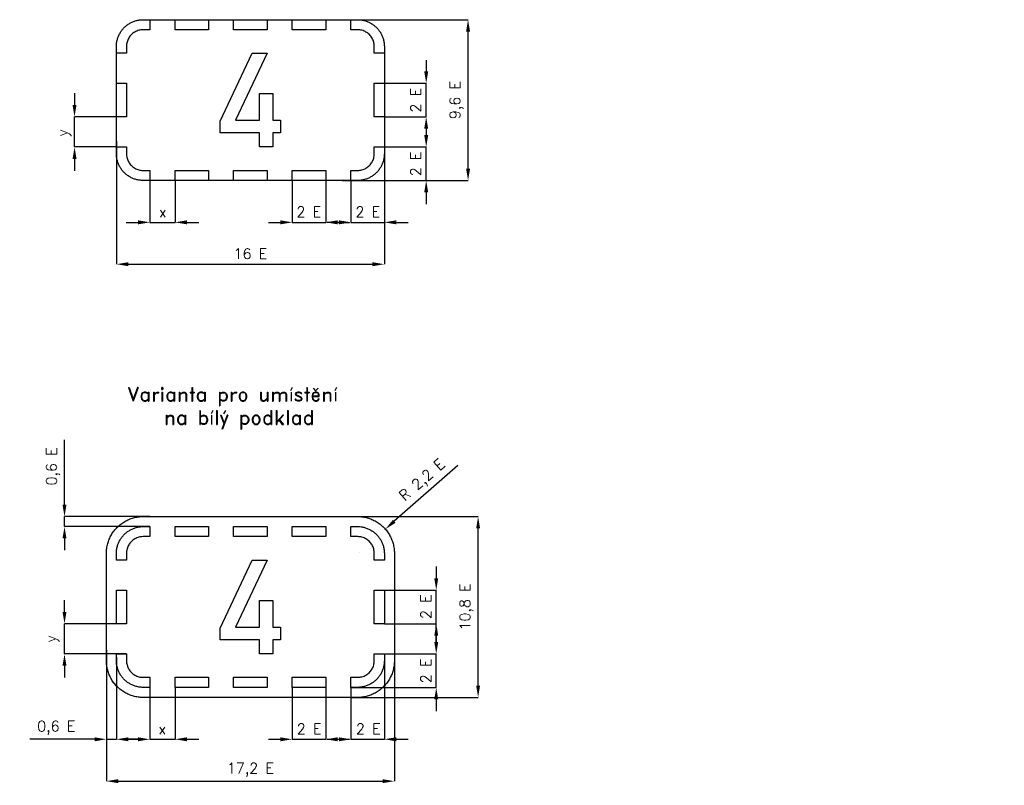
# Model space of a CAD drawing. Header units: millimetres. Extents: x -327 to 29902, y 978 to 3961.
# Tile 2 of 2: x 3703 to 7231, y 978 to 3721. Entities that reach past the tile are written whole.
import ezdxf

# ---------------------------------------------------------------- set-up
doc = ezdxf.new("R2010")
doc.units = ezdxf.units.MM
doc.header["$LTSCALE"] = 5
for name, color, linetype in [('Kóty', 2, 'Continuous'), ('Rozpiska', 7, 'Continuous'), ('Značka', 7, 'Continuous')]:
    doc.layers.add(name, color=color, linetype=linetype)
doc.styles.get("Standard").update_dxf_attribs({"font": 'romand.shx', "height": 37.5})
doc.dimstyles.get("Standard").update_dxf_attribs({"dimtxt": 37.5, "dimasz": 42.5, "dimexe": 0.18, "dimexo": 0.0625, "dimgap": 18.75, "dimtad": 1, "dimdec": 0, "dimzin": 0, "dimdsep": 46, "dimtxsty": 'Standard', "dimcen": 0.09, "dimadec": 0, "dimazin": 0, "dimtfac": 1, "dimtdec": 0, "dimtofl": 0, "dimtmove": 0, "dimatfit": 3, "dimfxl": 1, "dimtolj": 1, "dimtzin": 0, "dimarcsym": 0})

# ---------------------------------------------------------------- blocks, each defined once
blk = doc.blocks.new('*D7')
at = {"layer": 'Defpoints', "color": 0, "transparency": 16777216}
for p in [(4013.2, 1462.1), (5045.2, 1462.1), (5045.2, 992.8)]:
    blk.add_point(p, dxfattribs=at)
at = {"layer": 'Kóty', "color": 0, "lineweight": -2, "transparency": 16777216}
for p, q in [((4013.2, 1462), (4013.2, 992.6)), ((5045.2, 1462), (5045.2, 992.6)), ((4055.7, 992.8), (5002.7, 992.8))]:
    blk.add_line(p, q, dxfattribs=at)
at = {"layer": 'Kóty', "color": 0, "transparency": 16777216}
for points in [[(4055.7, 999.9), (4055.7, 985.7), (4013.2, 992.8)], [(5002.7, 999.9), (5002.7, 985.7), (5045.2, 992.8)]]:
    blk.add_solid(points, dxfattribs=at)
at = {"layer": 'Kóty', "color": 0, "transparency": 16777216, "insert": (4529.2, 1033.9), "char_height": 37.5, "attachment_point": 5}
blk.add_mtext('\\A1;17,2 E', dxfattribs=at)
blk = doc.blocks.new('*D8')
at = {"layer": 'Defpoints', "color": 0, "transparency": 16777216}
for p in [(4889.2, 1940.8), (5345.2, 1940.8), (4889.2, 1292.8)]:
    blk.add_point(p, dxfattribs=at)
at = {"layer": 'Kóty', "color": 0, "lineweight": -2, "transparency": 16777216}
for p, q in [((4889.3, 1940.8), (5345.4, 1940.8)), ((5345.2, 1335.3), (5345.2, 1898.3)), ((4889.3, 1292.8), (5345.4, 1292.8))]:
    blk.add_line(p, q, dxfattribs=at)
at = {"layer": 'Kóty', "color": 0, "transparency": 16777216}
for points in [[(5338.1, 1898.3), (5352.3, 1898.3), (5345.2, 1940.8)], [(5338.1, 1335.3), (5352.3, 1335.3), (5345.2, 1292.8)]]:
    blk.add_solid(points, dxfattribs=at)
at = {"layer": 'Kóty', "color": 0, "transparency": 16777216, "insert": (5304.1, 1616.8), "char_height": 37.5, "attachment_point": 5, "rotation": 90}
blk.add_mtext('\\A1;10,8 E', dxfattribs=at)
blk = doc.blocks.new('*D9')
at = {"layer": 'Defpoints', "color": 0, "transparency": 16777216}
for p in [(4169.2, 1328.8), (4259.2, 1328.8), (4259.2, 1142.8)]:
    blk.add_point(p, dxfattribs=at)
at = {"layer": 'Kóty', "color": 0, "lineweight": -2, "transparency": 16777216}
for p, q in [((4169.2, 1328.8), (4169.2, 1142.6)), ((4259.2, 1328.8), (4259.2, 1142.6)), ((4126.7, 1142.8), (4084.2, 1142.8)), ((4301.7, 1142.8), (4344.2, 1142.8))]:
    blk.add_line(p, q, dxfattribs=at)
at = {"layer": 'Kóty', "color": 0, "transparency": 16777216}
for points in [[(4126.7, 1149.9), (4126.7, 1135.7), (4169.2, 1142.8)], [(4301.7, 1149.9), (4301.7, 1135.7), (4259.2, 1142.8)]]:
    blk.add_solid(points, dxfattribs=at)
at = {"layer": 'Kóty', "color": 0, "transparency": 16777216, "insert": (4214.2, 1180.3), "char_height": 37.5, "attachment_point": 5}
blk.add_mtext('\\A1;x', dxfattribs=at)
blk = doc.blocks.new('*D10')
at = {"layer": 'Defpoints', "color": 0, "transparency": 16777216}
for p in [(4013.2, 1436.8), (4049.2, 1436.8), (4013.2, 1142.8)]:
    blk.add_point(p, dxfattribs=at)
at = {"layer": 'Kóty', "color": 0, "lineweight": -2, "transparency": 16777216}
for p, q in [((4013.2, 1436.8), (4013.2, 1142.6)), ((4049.2, 1436.8), (4049.2, 1142.6)), ((3970.7, 1142.8), (3738.9, 1142.8)), ((4091.7, 1142.8), (4134.2, 1142.8))]:
    blk.add_line(p, q, dxfattribs=at)
at = {"layer": 'Kóty', "color": 0, "transparency": 16777216}
for points in [[(3970.7, 1149.9), (3970.7, 1135.7), (4013.2, 1142.8)], [(4091.7, 1149.9), (4091.7, 1135.7), (4049.2, 1142.8)]]:
    blk.add_solid(points, dxfattribs=at)
at = {"layer": 'Kóty', "color": 0, "transparency": 16777216, "insert": (3833.6, 1183.9), "char_height": 37.5, "attachment_point": 5}
blk.add_mtext('\\A1;0,6 E', dxfattribs=at)
blk = doc.blocks.new('*D11')
at = {"layer": 'Defpoints', "color": 0, "transparency": 16777216}
for p in [(3863.2, 1940.8), (4169.2, 1940.8), (4169.2, 1904.8)]:
    blk.add_point(p, dxfattribs=at)
at = {"layer": 'Kóty', "color": 0, "lineweight": -2, "transparency": 16777216}
for p, q in [((3863.2, 1983.3), (3863.2, 2215.1)), ((4169.1, 1940.8), (3863, 1940.8)), ((4169.1, 1904.8), (3863, 1904.8)), ((3863.2, 1862.3), (3863.2, 1819.8))]:
    blk.add_line(p, q, dxfattribs=at)
at = {"layer": 'Kóty', "color": 0, "transparency": 16777216}
for points in [[(3856.1, 1983.3), (3870.3, 1983.3), (3863.2, 1940.8)], [(3856.1, 1862.3), (3870.3, 1862.3), (3863.2, 1904.8)]]:
    blk.add_solid(points, dxfattribs=at)
at = {"layer": 'Kóty', "color": 0, "transparency": 16777216, "insert": (3822.1, 2120.5), "char_height": 37.5, "attachment_point": 5, "rotation": 90}
blk.add_mtext('\\A1;0,6 E', dxfattribs=at)
blk = doc.blocks.new('*D12')
at = {"layer": 'Defpoints', "color": 0, "transparency": 16777216}
for p in [(3863.2, 1556.8), (4085.2, 1556.8), (4085.2, 1448.8)]:
    blk.add_point(p, dxfattribs=at)
at = {"layer": 'Kóty', "color": 0, "lineweight": -2, "transparency": 16777216}
for p, q in [((3863.2, 1599.3), (3863.2, 1641.8)), ((4085.1, 1556.8), (3863, 1556.8)), ((4085.1, 1448.8), (3863, 1448.8)), ((3863.2, 1406.3), (3863.2, 1363.8))]:
    blk.add_line(p, q, dxfattribs=at)
at = {"layer": 'Kóty', "color": 0, "transparency": 16777216}
for points in [[(3856.1, 1599.3), (3870.3, 1599.3), (3863.2, 1556.8)], [(3856.1, 1406.3), (3870.3, 1406.3), (3863.2, 1448.8)]]:
    blk.add_solid(points, dxfattribs=at)
at = {"layer": 'Kóty', "color": 0, "transparency": 16777216, "insert": (3819.5, 1502.8), "char_height": 37.5, "attachment_point": 5, "rotation": 90}
blk.add_mtext('\\A1;y', dxfattribs=at)
blk = doc.blocks.new('*D13')
at = {"layer": 'Defpoints', "color": 0, "transparency": 16777216}
for p in [(5012.7, 1895.6), (4918.7, 1813.1)]:
    blk.add_point(p, dxfattribs=at)
at = {"layer": 'Kóty', "color": 0, "lineweight": -2, "transparency": 16777216}
for p, q in [((5272.5, 2123.8), (5044.6, 1923.7)), ((4918.6, 1813.1), (4918.8, 1813.1)), ((4918.7, 1813), (4918.7, 1813.1))]:
    blk.add_line(p, q, dxfattribs=at)
at = {"layer": 'Kóty', "color": 0, "transparency": 16777216}
blk.add_solid([(5040, 1929), (5049.3, 1918.4), (5012.7, 1895.6)], dxfattribs=at)
at = {"layer": 'Kóty', "color": 0, "transparency": 16777216, "insert": (5147.4, 2068.6), "char_height": 37.5, "attachment_point": 5, "rotation": 41.2914}
blk.add_mtext('\\A1;R 2,2 E', dxfattribs=at)
blk = doc.blocks.new('*D14')
at = {"layer": 'Defpoints', "color": 0, "transparency": 16777216}
for p in [(4049.2, 3285.2), (5009.2, 3285.2), (5009.2, 2844.9)]:
    blk.add_point(p, dxfattribs=at)
at = {"layer": 'Kóty', "color": 0, "lineweight": -2, "transparency": 16777216}
for p, q in [((4049.2, 3285.1), (4049.2, 2844.7)), ((5009.2, 3285.1), (5009.2, 2844.7)), ((4091.7, 2844.9), (4966.7, 2844.9))]:
    blk.add_line(p, q, dxfattribs=at)
at = {"layer": 'Kóty', "color": 0, "transparency": 16777216}
for points in [[(4091.7, 2852), (4091.7, 2837.8), (4049.2, 2844.9)], [(4966.7, 2852), (4966.7, 2837.8), (5009.2, 2844.9)]]:
    blk.add_solid(points, dxfattribs=at)
at = {"layer": 'Kóty', "color": 0, "transparency": 16777216, "insert": (4529.2, 2882.4), "char_height": 37.5, "attachment_point": 5}
blk.add_mtext('\\A1;16 E', dxfattribs=at)
blk = doc.blocks.new('*D15')
at = {"layer": 'Defpoints', "color": 0, "transparency": 16777216}
for p in [(4859.3, 3720.9), (5309.2, 3720.9), (4859.3, 3144.9)]:
    blk.add_point(p, dxfattribs=at)
at = {"layer": 'Kóty', "color": 0, "lineweight": -2, "transparency": 16777216}
for p, q in [((4859.4, 3720.9), (5309.4, 3720.9)), ((5309.2, 3187.4), (5309.2, 3678.4)), ((4859.4, 3144.9), (5309.4, 3144.9))]:
    blk.add_line(p, q, dxfattribs=at)
at = {"layer": 'Kóty', "color": 0, "transparency": 16777216}
for points in [[(5302.1, 3678.4), (5316.3, 3678.4), (5309.2, 3720.9)], [(5302.1, 3187.4), (5316.3, 3187.4), (5309.2, 3144.9)]]:
    blk.add_solid(points, dxfattribs=at)
at = {"layer": 'Kóty', "color": 0, "transparency": 16777216, "insert": (5268.1, 3432.9), "char_height": 37.5, "attachment_point": 5, "rotation": 90}
blk.add_mtext('\\A1;9,6 E', dxfattribs=at)

msp = doc.modelspace()

# ---------------------------------------------------------------- linework, layer by layer
at = {"layer": 'Kóty'}
for p, q in [((5159.2, 3575.9), (5159.2, 3533.4)), ((5009.3, 3492.9), (5159.4, 3492.9)), ((3899.2, 3457.9), (3899.2, 3415.4)), ((4049.1, 3372.9), (3899, 3372.9)), ((5009.3, 3372.9), (5159.4, 3372.9)), ((5159.2, 3349.8), (5159.2, 3307.3)), ((5159.2, 3330.4), (5159.2, 3287.9)), ((4049.1, 3264.9), (3899, 3264.9)), ((5009.3, 3264.8), (5009.3, 2994.7)), ((5009.4, 3264.8), (5159.4, 3264.8)), ((3899.2, 3222.4), (3899.2, 3179.9)), ((4169.2, 3144.8), (4169.2, 2994.7)), ((4259.2, 3144.8), (4259.2, 2994.7)), ((4679.2, 3144.8), (4679.2, 2994.7)), ((4799.2, 3144.8), (4799.2, 2994.7)), ((4889.2, 3144.8), (4889.2, 2994.7)), ((4889.3, 3144.8), (5159.4, 3144.8)), ((5159.2, 3102.3), (5159.2, 3059.8)), ((4084.2, 2994.9), (4126.7, 2994.9)), ((4301.7, 2994.9), (4344.2, 2994.9)), ((4594.2, 2994.9), (4636.7, 2994.9)), ((4846.7, 2994.9), (4804.2, 2994.9)), ((4841.7, 2994.9), (4884.2, 2994.9)), ((5051.8, 2994.9), (5094.3, 2994.9)), ((5195.2, 1761.8), (5195.2, 1719.3)), ((5009.3, 1676.8), (5195.4, 1676.8)), ((5195.2, 1491.3), (5195.2, 1676.8)), ((5009.3, 1556.8), (5195.4, 1556.8)), ((5195.2, 1514.3), (5195.2, 1471.8)), ((5009.2, 1448.8), (5009.2, 1142.6)), ((5009.3, 1448.8), (5195.4, 1448.8)), ((4679.2, 1328.8), (4679.2, 1142.6)), ((4799.2, 1328.8), (4799.2, 1142.6)), ((4889.2, 1328.8), (4889.2, 1142.6)), ((4889.3, 1328.8), (5195.4, 1328.8)), ((5195.2, 1286.3), (5195.2, 1243.8)), ((4594.2, 1142.8), (4636.7, 1142.8)), ((4804.2, 1142.8), (4846.7, 1142.8)), ((4841.7, 1142.8), (4884.2, 1142.8)), ((5051.7, 1142.8), (5094.2, 1142.8))]:
    msp.add_line(p, q, dxfattribs=at)
for points in [[(5159.2, 3372.9), (5159.2, 3492.9)], [(3899.2, 3264.9), (3899.2, 3372.9)], [(5159.2, 3144.8), (5159.2, 3264.8)], [(4169.2, 2994.9), (4259.2, 2994.9)], [(4679.2, 2994.9), (4799.2, 2994.9)], [(4889.2, 2994.9), (5009.3, 2994.9)], [(3863.2, 1904.8), (3863.2, 1940.8)], [(3863.2, 1448.8), (3863.2, 1556.8)], [(5195.2, 1328.8), (5195.2, 1448.8)], [(4013.2, 1142.8), (4049.2, 1142.8)], [(4169.2, 1142.8), (4259.2, 1142.8)], [(4679.2, 1142.8), (4799.2, 1142.8)], [(4889.2, 1142.8), (5009.2, 1142.8)]]:
    msp.add_lwpolyline(points, dxfattribs=at)
for points in [[(5152.1, 3535.4), (5166.3, 3535.4), (5159.2, 3492.9)], [(3892.1, 3415.4), (3906.3, 3415.4), (3899.2, 3372.9)], [(5152.1, 3330.4), (5166.3, 3330.4), (5159.2, 3372.9)], [(5152.1, 3307.3), (5166.3, 3307.3), (5159.2, 3264.8)], [(3892.1, 3222.4), (3906.3, 3222.4), (3899.2, 3264.9)], [(5152.1, 3102.3), (5166.3, 3102.3), (5159.2, 3144.8)], [(4126.7, 3002), (4126.7, 2987.8), (4169.2, 2994.9)], [(4301.7, 3002), (4301.7, 2987.8), (4259.2, 2994.9)], [(4636.7, 3002), (4636.7, 2987.8), (4679.2, 2994.9)], [(4841.7, 3002), (4841.7, 2987.8), (4799.2, 2994.9)], [(4846.7, 3002), (4846.7, 2987.8), (4889.2, 2994.9)], [(5051.8, 3002), (5051.8, 2987.8), (5009.3, 2994.9)], [(5188.1, 1719.3), (5202.3, 1719.3), (5195.2, 1676.8)], [(5188.1, 1514.3), (5202.3, 1514.3), (5195.2, 1556.8)], [(5188.1, 1491.3), (5202.3, 1491.3), (5195.2, 1448.8)], [(5188.1, 1286.3), (5202.3, 1286.3), (5195.2, 1328.8)], [(4636.7, 1149.9), (4636.7, 1135.7), (4679.2, 1142.8)], [(4841.7, 1149.9), (4841.7, 1135.7), (4799.2, 1142.8)], [(4846.7, 1149.9), (4846.7, 1135.7), (4889.2, 1142.8)], [(5051.7, 1149.9), (5051.7, 1135.7), (5009.2, 1142.8)]]:
    msp.add_solid(points, dxfattribs=at)
at = {"layer": 'Značka', "color": 5}
for points in [[(4145.2, 3144.9), (4144.8, 3144.9), (4144.5, 3144.9, -0.03218), (4132.1, 3145.8, -0.035443), (4119.9, 3148.3, -0.036267), (4108.1, 3152.3, -0.03442), (4097, 3157.9, -0.033722), (4086.6, 3164.8, -0.034084), (4077.3, 3173, -0.034209), (4069.1, 3182.3, -0.03423), (4062.2, 3192.7, -0.034044), (4056.6, 3203.8, -0.033412), (4052.6, 3215.6, -0.034127), (4050, 3227.7, -0.036745), (4049.2, 3240.1), (4049.2, 3240.5), (4049.2, 3240.9), (4049.2, 3624.9), (4049.2, 3625.3), (4049.2, 3625.6, -0.03218), (4050.1, 3638, -0.035444), (4052.6, 3650.2, -0.036266), (4056.6, 3662, -0.034423), (4062.2, 3673.1, -0.033726), (4069.1, 3683.5, -0.034085), (4077.3, 3692.8, -0.034211), (4086.6, 3701, -0.034232), (4097, 3707.9, -0.034046), (4108.1, 3713.5, -0.033415), (4119.9, 3717.5, -0.034131), (4132.1, 3720.1, -0.036748), (4144.5, 3720.9), (4144.8, 3720.9), (4145.2, 3720.9), (4913.2, 3720.9), (4913.6, 3720.9), (4914, 3720.9, -0.032183), (4926.4, 3720, -0.035441), (4938.5, 3717.5, -0.03627), (4950.3, 3713.5, -0.03442), (4961.4, 3707.9, -0.033728), (4971.8, 3701, -0.034082), (4981.1, 3692.8, -0.034208), (4989.3, 3683.5, -0.034233), (4996.2, 3673.1, -0.034047), (5001.8, 3662, -0.033414), (5005.8, 3650.2, -0.034131), (5008.4, 3638, -0.036748), (5009.2, 3625.6), (5009.2, 3625.3), (5009.2, 3624.9), (5009.2, 3240.9), (5009.2, 3240.5), (5009.2, 3240.1, -0.032183), (5008.3, 3227.7, -0.035441), (5005.8, 3215.6, -0.036269), (5001.8, 3203.8, -0.034418), (4996.2, 3192.7, -0.033724), (4989.3, 3182.3, -0.034081), (4981.1, 3173, -0.034206), (4971.8, 3164.8, -0.03423), (4961.4, 3157.9, -0.034045), (4950.3, 3152.3, -0.033412), (4938.5, 3148.3, -0.034128), (4926.4, 3145.7, -0.036745), (4914, 3144.9), (4913.6, 3144.9), (4913.2, 3144.9), (4145.2, 3144.9)], [(4049.2, 3600.9), (4049.2, 3624.9), (4049.2, 3625.3), (4049.2, 3625.6, -0.03218), (4050.1, 3638, -0.035444), (4052.6, 3650.2, -0.036266), (4056.6, 3662, -0.034423), (4062.2, 3673.1, -0.033726), (4069.1, 3683.5, -0.034085), (4077.3, 3692.8, -0.034211), (4086.6, 3701, -0.034232), (4097, 3707.9, -0.034046), (4108.1, 3713.5, -0.033415), (4119.9, 3717.5, -0.034131), (4132.1, 3720.1, -0.036748), (4144.5, 3720.9), (4144.8, 3720.9), (4145.2, 3720.9), (4169.2, 3720.9), (4169.2, 3684.9), (4145.2, 3684.9), (4145, 3684.9), (4144.7, 3684.9, 0.032179), (4137, 3684.3, 0.03545), (4129.4, 3682.8, 0.036267), (4122, 3680.3, 0.034416), (4115.1, 3676.8, 0.033724), (4108.6, 3672.5, 0.034085), (4102.8, 3667.3, 0.034207), (4097.6, 3661.5, 0.034232), (4093.3, 3655, 0.034047), (4089.8, 3648.1, 0.033413), (4087.3, 3640.7, 0.034127), (4085.7, 3633.1, 0.036744), (4085.2, 3625.4), (4085.2, 3625.1), (4085.2, 3624.9), (4085.2, 3600.9), (4049.2, 3600.9)], [(4973.2, 3600.9), (4973.2, 3624.9), (4973.2, 3625.1), (4973.2, 3625.4, 0.032179), (4972.7, 3633.1, 0.03545), (4971.1, 3640.7, 0.036265), (4968.6, 3648.1, 0.034416), (4965.1, 3655, 0.033726), (4960.8, 3661.5, 0.034082), (4955.6, 3667.3, 0.034203), (4949.8, 3672.5, 0.034226), (4943.3, 3676.8, 0.034049), (4936.4, 3680.2, 0.033417), (4929, 3682.8, 0.034126), (4921.4, 3684.4, 0.036741), (4913.7, 3684.9), (4913.4, 3684.9), (4913.2, 3684.9), (4889.2, 3684.9), (4889.2, 3720.9), (4913.2, 3720.9), (4913.6, 3720.9), (4914, 3720.9, -0.032183), (4926.4, 3720, -0.035441), (4938.5, 3717.5, -0.03627), (4950.3, 3713.5, -0.03442), (4961.4, 3707.9, -0.033728), (4971.8, 3701, -0.034082), (4981.1, 3692.8, -0.034208), (4989.3, 3683.5, -0.034233), (4996.2, 3673.1, -0.034047), (5001.8, 3662, -0.033414), (5005.8, 3650.2, -0.034131), (5008.4, 3638, -0.036748), (5009.2, 3625.6), (5009.2, 3625.3), (5009.2, 3624.9), (5009.2, 3600.9), (4973.2, 3600.9)], [(4049.2, 3264.9), (4085.2, 3264.9), (4085.2, 3240.9), (4085.2, 3240.7), (4085.2, 3240.4, 0.03218), (4085.8, 3232.7, 0.035444), (4087.3, 3225.1, 0.036267), (4089.8, 3217.7, 0.034421), (4093.3, 3210.8, 0.033721), (4097.6, 3204.3, 0.034085), (4102.8, 3198.5, 0.034208), (4108.6, 3193.3, 0.034229), (4115.1, 3189, 0.034044), (4122, 3185.5, 0.033413), (4129.4, 3183, 0.034127), (4137, 3181.4, 0.036744), (4144.7, 3180.9), (4145, 3180.9), (4145.2, 3180.9), (4169.2, 3180.9), (4169.2, 3144.9), (4145.2, 3144.9), (4144.8, 3144.9), (4144.5, 3144.9, -0.03218), (4132.1, 3145.8, -0.035443), (4119.9, 3148.3, -0.036267), (4108.1, 3152.3, -0.03442), (4097, 3157.9, -0.033722), (4086.6, 3164.8, -0.034084), (4077.3, 3173, -0.034209), (4069.1, 3182.3, -0.03423), (4062.2, 3192.7, -0.034044), (4056.6, 3203.8, -0.033412), (4052.6, 3215.6, -0.034127), (4050, 3227.7, -0.036745), (4049.2, 3240.1), (4049.2, 3240.5), (4049.2, 3240.9), (4049.2, 3264.9)], [(4973.2, 3264.9), (5009.2, 3264.9), (5009.2, 3240.9), (5009.2, 3240.5), (5009.2, 3240.1, -0.032183), (5008.3, 3227.7, -0.035441), (5005.8, 3215.6, -0.036269), (5001.8, 3203.8, -0.034418), (4996.2, 3192.7, -0.033724), (4989.3, 3182.3, -0.034081), (4981.1, 3173, -0.034206), (4971.8, 3164.8, -0.03423), (4961.4, 3157.9, -0.034045), (4950.3, 3152.3, -0.033412), (4938.5, 3148.3, -0.034128), (4926.4, 3145.7, -0.036745), (4914, 3144.9), (4913.6, 3144.9), (4913.2, 3144.9), (4889.2, 3144.9), (4889.2, 3180.9), (4913.2, 3180.9), (4913.4, 3180.9), (4913.7, 3180.9, 0.03218), (4921.4, 3181.4, 0.035443), (4929, 3183, 0.036267), (4936.4, 3185.5, 0.034426), (4943.3, 3189, 0.033723), (4949.8, 3193.3, 0.034082), (4955.6, 3198.5, 0.034204), (4960.8, 3204.3, 0.034223), (4965.1, 3210.8, 0.034047), (4968.6, 3217.7, 0.033416), (4971.1, 3225.1, 0.034129), (4972.7, 3232.7, 0.036741), (4973.2, 3240.4), (4973.2, 3240.7), (4973.2, 3240.9), (4973.2, 3264.9)], [(4145.2, 1292.8), (4144.7, 1292.8), (4144.2, 1292.8, -0.032181), (4127.1, 1294, -0.035444), (4110.4, 1297.5, -0.036266), (4094.2, 1303, -0.034424), (4078.9, 1310.7, -0.033723), (4064.7, 1320.2, -0.034085), (4051.9, 1331.5, -0.034209), (4040.5, 1344.3, -0.03423), (4031.1, 1358.5, -0.034044), (4023.4, 1373.8, -0.033412), (4017.9, 1390, -0.034127), (4014.3, 1406.7, -0.036745), (4013.2, 1423.8), (4013.2, 1424.3), (4013.2, 1424.8), (4013.2, 1808.8), (4013.2, 1809.3), (4013.2, 1809.9, -0.03218), (4014.4, 1826.9, -0.035443), (4017.9, 1843.7, -0.036265), (4023.4, 1859.9, -0.034416), (4031.1, 1875.1, -0.033721), (4040.6, 1889.4, -0.034087), (4051.9, 1902.2, -0.034211), (4064.7, 1913.5, -0.034233), (4078.9, 1923, -0.034035), (4094.2, 1930.6, -0.033415), (4110.4, 1936.1, -0.034125), (4127.1, 1939.7, -0.036733), (4144.2, 1940.8), (4144.7, 1940.8), (4145.2, 1940.8), (4913.2, 1940.8), (4913.7, 1940.8), (4914.2, 1940.8, -0.032177), (4931.3, 1939.6, -0.035454), (4948, 1936.1, -0.036277), (4964.2, 1930.7, -0.034415), (4979.5, 1923, -0.033717), (4993.7, 1913.5, -0.034085), (5006.5, 1902.2, -0.034207), (5017.9, 1889.4, -0.034227), (5027.3, 1875.1, -0.034046), (5035, 1859.8, -0.033415), (5040.5, 1843.7, -0.034126), (5044.1, 1826.9, -0.036748), (5045.2, 1809.9), (5045.2, 1809.3), (5045.2, 1808.8), (5045.2, 1424.8), (5045.2, 1424.3), (5045.2, 1423.8, -0.032181), (5044, 1406.7, -0.035443), (5040.5, 1390, -0.036267), (5035.1, 1373.8, -0.034425), (5027.3, 1358.5, -0.033721), (5017.9, 1344.3, -0.034087), (5006.5, 1331.5, -0.034209), (4993.7, 1320.2, -0.034231), (4979.5, 1310.7, -0.034047), (4964.2, 1303, -0.033415), (4948, 1297.5, -0.034125), (4931.3, 1294, -0.036748), (4914.2, 1292.8), (4913.7, 1292.8), (4913.2, 1292.8), (4145.2, 1292.8)], [(4049.2, 1784.8), (4049.2, 1808.8), (4049.2, 1809.2), (4049.2, 1809.6, -0.032179), (4050.1, 1822, -0.035444), (4052.6, 1834.2, -0.036267), (4056.6, 1845.9, -0.034422), (4062.2, 1857, -0.03372), (4069.1, 1867.4, -0.034079), (4077.3, 1876.7, -0.034215), (4086.6, 1884.9, -0.034236), (4097, 1891.8, -0.034046), (4108.1, 1897.4, -0.033402), (4119.9, 1901.4, -0.034121), (4132.1, 1904, -0.036743), (4144.5, 1904.8), (4144.8, 1904.8), (4145.2, 1904.8), (4169.2, 1904.8), (4169.2, 1868.8), (4145.2, 1868.8), (4145, 1868.8), (4144.7, 1868.8, 0.032179), (4137, 1868.3, 0.035457), (4129.4, 1866.7, 0.036267), (4122, 1864.2, 0.034424), (4115.1, 1860.7, 0.033731), (4108.6, 1856.4, 0.034079), (4102.8, 1851.3, 0.034202), (4097.6, 1845.4, 0.034214), (4093.3, 1839, 0.034038), (4089.8, 1832, 0.033411), (4087.3, 1824.7, 0.034125), (4085.7, 1817, 0.036744), (4085.2, 1809.3), (4085.2, 1809.1), (4085.2, 1808.8), (4085.2, 1784.8), (4049.2, 1784.8)], [(4973.2, 1784.8), (4973.2, 1808.8), (4973.2, 1809.1), (4973.2, 1809.3, 0.03218), (4972.7, 1817, 0.035452), (4971.1, 1824.7, 0.036272), (4968.6, 1832, 0.03441), (4965.1, 1839, 0.033714), (4960.8, 1845.4, 0.034082), (4955.6, 1851.3, 0.034209), (4949.8, 1856.4, 0.034232), (4943.3, 1860.7, 0.034027), (4936.4, 1864.2, 0.033418), (4929, 1866.7, 0.034111), (4921.4, 1868.3, 0.036749), (4913.7, 1868.8), (4913.4, 1868.8), (4913.2, 1868.8), (4889.2, 1868.8), (4889.2, 1904.8), (4913.2, 1904.8), (4913.6, 1904.8), (4914, 1904.8, -0.032174), (4926.4, 1904, -0.035446), (4938.5, 1901.4, -0.03627), (4950.3, 1897.4, -0.034433), (4961.4, 1891.8, -0.033732), (4971.8, 1884.9, -0.034093), (4981.1, 1876.7, -0.034211), (4989.3, 1867.4, -0.03423), (4996.2, 1857, -0.034042), (5001.8, 1845.9, -0.03342), (5005.8, 1834.2, -0.034129), (5008.4, 1822, -0.036747), (5009.2, 1809.6), (5009.2, 1809.2), (5009.2, 1808.8), (5009.2, 1784.8), (4973.2, 1784.8)], [(4049.2, 1448.8), (4085.2, 1448.8), (4085.2, 1424.8), (4085.2, 1424.6), (4085.2, 1424.4, 0.03218), (4085.8, 1416.6, 0.035442), (4087.3, 1409, 0.036267), (4089.8, 1401.6, 0.034426), (4093.3, 1394.7, 0.033723), (4097.6, 1388.2, 0.034082), (4102.8, 1382.4, 0.034204), (4108.6, 1377.2, 0.034223), (4115.1, 1372.9, 0.034048), (4122, 1369.5, 0.033416), (4129.4, 1366.9, 0.034129), (4137, 1365.3, 0.036741), (4144.7, 1364.8), (4145, 1364.8), (4145.2, 1364.8), (4169.2, 1364.8), (4169.2, 1328.8), (4145.2, 1328.8), (4144.8, 1328.8), (4144.5, 1328.8, -0.032183), (4132.1, 1329.7, -0.035441), (4119.9, 1332.2, -0.036269), (4108.1, 1336.2, -0.034418), (4097, 1341.8, -0.033724), (4086.6, 1348.7, -0.034081), (4077.3, 1356.9, -0.034206), (4069.1, 1366.3, -0.03423), (4062.2, 1376.6, -0.034045), (4056.6, 1387.7, -0.033412), (4052.6, 1399.5, -0.034128), (4050, 1411.7, -0.036745), (4049.2, 1424.1), (4049.2, 1424.4), (4049.2, 1424.8), (4049.2, 1448.8)], [(4973.2, 1448.8), (5009.2, 1448.8), (5009.2, 1424.8), (5009.2, 1424.4), (5009.2, 1424.1, -0.032183), (5008.3, 1411.7, -0.035441), (5005.8, 1399.5, -0.03627), (5001.8, 1387.7, -0.03442), (4996.2, 1376.6, -0.033728), (4989.3, 1366.3, -0.034082), (4981.1, 1356.9, -0.034208), (4971.8, 1348.7, -0.034233), (4961.4, 1341.8, -0.034047), (4950.3, 1336.2, -0.033415), (4938.5, 1332.2, -0.034132), (4926.4, 1329.7, -0.036748), (4914, 1328.8), (4913.6, 1328.8), (4913.2, 1328.8), (4889.2, 1328.8), (4889.2, 1364.8), (4913.2, 1364.8), (4913.4, 1364.8), (4913.7, 1364.8, 0.032179), (4921.4, 1365.4, 0.035449), (4929, 1366.9, 0.036267), (4936.4, 1369.4, 0.034421), (4943.3, 1372.9, 0.033726), (4949.8, 1377.3, 0.034082), (4955.6, 1382.4, 0.034203), (4960.8, 1388.2, 0.034226), (4965.1, 1394.7, 0.034049), (4968.6, 1401.6, 0.033417), (4971.1, 1409, 0.034126), (4972.7, 1416.6, 0.036741), (4973.2, 1424.4), (4973.2, 1424.6), (4973.2, 1424.8), (4973.2, 1448.8)]]:
    msp.add_lwpolyline(points, format="xyb", dxfattribs=at)
for points in [[(4379.2, 3684.9), (4259.2, 3684.9), (4259.2, 3720.9), (4379.2, 3720.9), (4379.2, 3684.9)], [(4589.2, 3684.9), (4469.2, 3684.9), (4469.2, 3720.9), (4589.2, 3720.9), (4589.2, 3684.9)], [(4799.2, 3684.9), (4679.2, 3684.9), (4679.2, 3720.9), (4799.2, 3720.9), (4799.2, 3684.9)], [(4561.8, 3264.9), (4561.8, 3315.6), (4421.3, 3315.6), (4421.3, 3357.5), (4535.3, 3600.4), (4589.2, 3600.4), (4475.3, 3360.7), (4561.8, 3360.7), (4561.8, 3456.5), (4609.7, 3456.3), (4609.7, 3360.7), (4637, 3360.7), (4637, 3315.6), (4609.7, 3315.6), (4609.7, 3264.9), (4561.8, 3264.9)], [(4049.2, 3492.9), (4085.2, 3492.9), (4085.2, 3372.9), (4049.2, 3372.9), (4049.2, 3492.9)], [(4973.2, 3492.9), (5009.2, 3492.9), (5009.2, 3372.9), (4973.2, 3372.9), (4973.2, 3492.9)], [(4379.2, 3180.9), (4379.2, 3144.9), (4259.2, 3144.9), (4259.2, 3180.9), (4379.2, 3180.9)], [(4589.2, 3180.9), (4589.2, 3144.9), (4469.2, 3144.9), (4469.2, 3180.9), (4589.2, 3180.9)], [(4799.2, 3180.9), (4799.2, 3144.9), (4679.2, 3144.9), (4679.2, 3180.9), (4799.2, 3180.9)], [(4379.2, 1868.8), (4259.2, 1868.8), (4259.2, 1904.8), (4379.2, 1904.8), (4379.2, 1868.8)], [(4589.2, 1868.8), (4469.2, 1868.8), (4469.2, 1904.8), (4589.2, 1904.8), (4589.2, 1868.8)], [(4799.2, 1868.8), (4679.2, 1868.8), (4679.2, 1904.8), (4799.2, 1904.8), (4799.2, 1868.8)], [(4561.8, 1448.8), (4561.8, 1499.5), (4421.4, 1499.5), (4421.4, 1541.4), (4535.3, 1784.4), (4589.3, 1784.4), (4475.3, 1544.7), (4561.8, 1544.7), (4561.8, 1640.4), (4609.7, 1640.2), (4609.7, 1544.7), (4637, 1544.7), (4637, 1499.5), (4609.7, 1499.5), (4609.7, 1448.8), (4561.8, 1448.8)], [(4049.2, 1676.8), (4085.2, 1676.8), (4085.2, 1556.8), (4049.2, 1556.8), (4049.2, 1676.8)], [(4973.2, 1676.8), (5009.2, 1676.8), (5009.2, 1556.8), (4973.2, 1556.8), (4973.2, 1676.8)], [(4379.2, 1364.8), (4379.2, 1328.8), (4259.2, 1328.8), (4259.2, 1364.8), (4379.2, 1364.8)], [(4589.2, 1364.8), (4589.2, 1328.8), (4469.2, 1328.8), (4469.2, 1364.8), (4589.2, 1364.8)], [(4799.2, 1364.8), (4799.2, 1328.8), (4679.2, 1328.8), (4679.2, 1364.8), (4799.2, 1364.8)]]:
    msp.add_lwpolyline(points, dxfattribs=at)

# ---------------------------------------------------------------- texts
at = {"layer": 'Kóty', "char_height": 37.5, "attachment_point": 5, "rotation": 90}
for s, insert in [('\\A1;2 E', (5121.7, 3432.5)), ('\\A1;y', (3861.7, 3315.1)), ('\\A1;2 E', (5121.7, 3204.1)), ('\\A1;2 E', (5157.7, 1617.9)), ('\\A1;2 E', (5157.7, 1387.9))]:
    msp.add_mtext(s, dxfattribs=dict(at, insert=insert))
at = {"layer": 'Kóty', "char_height": 37.5, "attachment_point": 5}
for s, insert in [('\\A1;x', (4215.5, 3032.4)), ('\\A1;2 E', (4738.3, 3032.4)), ('\\A1;2 E', (4949.9, 3032.4)), ('\\A1;2 E', (4739.6, 1180.3)), ('\\A1;2 E', (4951.6, 1180.3))]:
    msp.add_mtext(s, dxfattribs=dict(at, insert=insert))
at = {"layer": 'Rozpiska', "color": 7, "insert": (3696.4, 2403.7), "char_height": 50, "attachment_point": 1}
msp.add_mtext_dynamic_manual_height_columns('\\pi391.67868;Varianta pro umístění\\P\\pi522.63106;na bílý podklad', width=1669.072, gutter_width=100, heights=[0], dxfattribs=at)

# ---------------------------------------------------------------- dimensions: what is measured, and where the dimension line sits
at = {"layer": 'Kóty'}
for base, p1, p2, text, picture, middle in [((5309.2, 3720.9), (4859.3, 3144.9), (4859.3, 3720.9), '9,6 E', '*D15', (5268.1, 3432.9)), ((3863.2, 1940.8), (4169.2, 1904.8), (4169.2, 1940.8), '0,6 E', '*D11', (3822.1, 2120.5)), ((5345.2, 1940.8), (4889.2, 1292.8), (4889.2, 1940.8), '10,8 E', '*D8', (5304.1, 1616.8)), ((3863.2, 1556.8), (4085.2, 1448.8), (4085.2, 1556.8), 'y', '*D12', (3819.5, 1502.8))]:
    dim = msp.add_linear_dim(base=base, p1=p1, p2=p2, angle=90, text=text, dimstyle='Standard', dxfattribs=at)
    dim.commit()
    dim.dimension.update_dxf_attribs({"geometry": picture, "text_midpoint": middle})
for base, p1, p2, text, picture, middle in [((5009.2, 2844.9), (4049.2, 3285.2), (5009.2, 3285.2), '16 E', '*D14', (4529.2, 2882.4)), ((5045.2, 992.8), (4013.2, 1462.1), (5045.2, 1462.1), '17,2 E', '*D7', (4529.2, 1033.9)), ((4013.2, 1142.8), (4049.2, 1436.8), (4013.2, 1436.8), '0,6 E', '*D10', (3833.6, 1183.9)), ((4259.2, 1142.8), (4169.2, 1328.8), (4259.2, 1328.8), 'x', '*D9', (4214.2, 1180.3))]:
    dim = msp.add_linear_dim(base=base, p1=p1, p2=p2, text=text, dimstyle='Standard', dxfattribs=at)
    dim.commit()
    dim.dimension.update_dxf_attribs({"geometry": picture, "text_midpoint": middle})
dim = msp.add_radius_dim(center=(4918.7, 1813.1), mpoint=(5012.7, 1895.6), text='R 2,2 E', dimstyle='Standard', dxfattribs=at)
dim.commit()
dim.dimension.update_dxf_attribs({"geometry": '*D13', "text_midpoint": (5147.4, 2068.6)})

doc.saveas('drawing.dxf')
